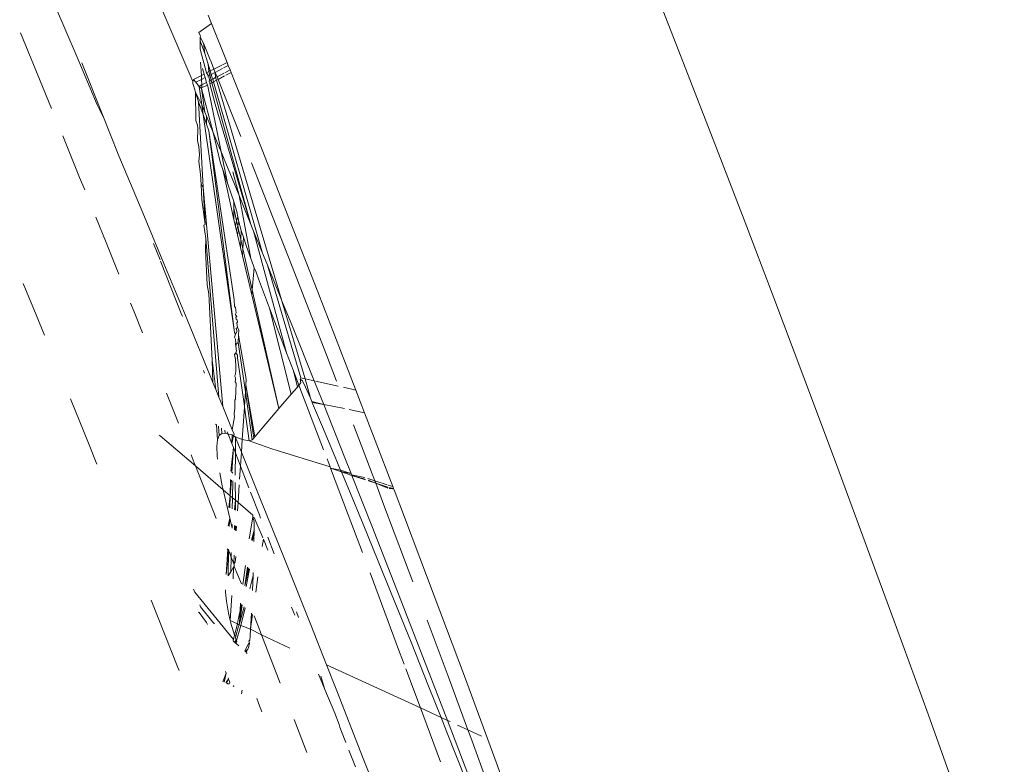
# Model space of a CAD drawing. Header units: millimetres. Extents: x 504675 to 860349, y -23215 to 63575.
# Tile 126 of 177: x 592437 to 592472, y 33396 to 33422. Entities that reach past the tile are written whole.
import ezdxf

# ---------------------------------------------------------------- set-up
doc = ezdxf.new("R2010")
doc.units = ezdxf.units.MM
doc.header["$LTSCALE"] = 10
doc.header["$PDMODE"] = 35
doc.header["$PDSIZE"] = -1000
doc.linetypes.add('LEVEL-F-OVERALL LAYOUT$0$HIDDEN', pattern=[0.375, 0.25, -0.125])
doc.layers.get('0').update_dxf_attribs({"linetype": 'CONTINUOUS'})
doc.layers.get('Defpoints').update_dxf_attribs({"color": 253, "linetype": 'CONTINUOUS'})
for name, color, linetype, lineweight in [('ARCH', 8, 'CONTINUOUS', 0), ('DIM', 8, 'CONTINUOUS', 15), ('furniture', 8, 'CONTINUOUS', 5), ('LEVEL - C OVERALL LAYOUT$0$A-EQPM', 8, 'CONTINUOUS', 5)]:
    doc.layers.add(name, color=color, linetype=linetype, lineweight=lineweight)
doc.layers.add('LEVEL-F-OVERALL LAYOUT$0$DASH1L', color=8, linetype='LEVEL-F-OVERALL LAYOUT$0$HIDDEN')
doc.styles.get("Standard").update_dxf_attribs({"font": 'verdana.ttf'})
doc.dimstyles.new('LBF 50', dxfattribs={"dimscale": 25, "dimtxt": 1.75, "dimasz": 1.75, "dimexe": 1, "dimexo": 1, "dimgap": 1, "dimtad": 1, "dimdec": 0, "dimrnd": 5, "dimzin": 12, "dimdsep": 46, "dimtxsty": 'Standard', "dimblk": 'CLOSEDBLANK', "dimcen": 0, "dimclrd": 256, "dimclre": 256, "dimclrt": 256, "dimadec": 0, "dimazin": 3, "dimtfac": 1, "dimtdec": 0, "dimtofl": 0, "dimtmove": 0, "dimatfit": 3, "dimldrblk": 'CLOSEDBLANK', "dimfxl": 0.18, "dimtolj": 1, "dimtzin": 0, "dimlwd": -1, "dimlwe": -1, "dimarcsym": 0})

# ---------------------------------------------------------------- blocks, each defined once
blk = doc.blocks.new('LEVEL - C OVERALL LAYOUT$0$Column Cladding - Column Cladding- 1200mm-V38-LEVEL C - PART PLAN 20')
at = {"layer": 'LEVEL - C OVERALL LAYOUT$0$A-EQPM', "color": 253, "lineweight": 5}
for radius, start, end in [(755, 270, 90), (746, 360, 180), (731, 0, 180)]:
    blk.add_arc((0, 0), radius, start, end, dxfattribs=at)
blk = doc.blocks.new('ARCH')
at = {"layer": 'LEVEL-F-OVERALL LAYOUT$0$DASH1L'}
h = blk.add_hatch(dxfattribs=at)
h.set_pattern_fill('ANGLE', color=8, scale=10, angle=352.0664)
h.set_pattern_definition([(352.0664444, (-404119.055, 373340.98), (9.6410197, 69.1814516), [50.8, -19.05]), (82.0664444, (-404119.055, 373340.98), (-69.1814516, 9.6410197), [50.8, -19.05])])
edge = h.paths.add_edge_path(flags=16)
edge.add_line((572074.712, 35847.062), (602196.904, 29528.217))
edge.add_line((602196.904, 29528.217), (599472.63, 39352.005))
edge.add_arc((597545.364, 38817.547), 2000, 15.499436, 89.998351)
edge.add_line((597545.422, 40817.547), (573256.113, 40817.547))
edge.add_arc((576210.344, 22394.182), 18658.72, 99.1099624, 106.6903327)
edge.add_line((570851.58, 40266.829), (572074.712, 35847.062))
h.paths.add_polyline_path([(583373.777, 40815.973), (583374.097, 40875.042), (586424.097, 40859.112), (586423.937, 40815.973)], flags=16)
h.paths.add_polyline_path([(600840.891, 34605.132), (600792.778, 34591.523), (599497.965, 39260.646), (599546.078, 39274.255)])
h.paths.add_polyline_path([(587210.4, 32671.778), (587194.965, 32598.383), (582692.955, 33542.787), (582708.389, 33616.182)])
edge = h.paths.add_edge_path()
edge.add_line((572071.73, 35387.893), (601863.317, 29138.4))
edge.add_arc((601986.5, 29725.619), 600, 258.152638, 375.499436)
edge.add_line((602564.68, 29885.956), (599906.265, 39472.258))
edge.add_arc((597545.364, 38817.547), 2450, 15.499436, 89.998351)
edge.add_line((597545.435, 41267.547), (573220.478, 41267.547))
edge.add_arc((576210.344, 22394.182), 19108.72, 99.0018321, 106.2358191)
edge.add_arc((571035.465, 40164.758), 600, 106.235819, 195.468967)
edge.add_line((570457.2, 40004.728), (571616.648, 35815.082))
edge.add_arc((572194.913, 35975.111), 600, 195.468967, 258.152638)
h.paths.add_polyline_path([(587210.4, 32671.778), (587195.409, 32600.494), (587195.432, 32600.49)])
at = {"layer": 'furniture'}
for p, q in [((592441.891, 33423.741), (592442.697, 33421.822)), ((592459.799, 33422.925), (592460.798, 33420.376)), ((592438.687, 33422.559), (592439.41, 33420.874)), ((592444.043, 33422.271), (592444.159, 33421.98)), ((592443.719, 33421.664), (592444.159, 33421.98)), ((592444.159, 33421.98), (592444.708, 33420.612)), ((592437.836, 33420.742), (592437.459, 33421.655)), ((592442.697, 33421.822), (592443.504, 33419.941)), ((592443.723, 33421.625), (592443.719, 33421.664)), ((592443.723, 33421.625), (592443.77, 33421.55)), ((592443.77, 33421.55), (592443.764, 33421.496)), ((592443.766, 33421.372), (592443.764, 33421.496)), ((592443.764, 33421.496), (592443.878, 33421.291)), ((592443.765, 33421.154), (592443.766, 33421.372)), ((592443.93, 33420.926), (592443.766, 33421.372)), ((592443.93, 33420.926), (592443.878, 33421.291)), ((592444.118, 33420.703), (592443.878, 33421.291)), ((592439.41, 33420.874), (592440.151, 33419.133)), ((592443.767, 33421.074), (592443.765, 33421.154)), ((592443.991, 33420.25), (592443.767, 33421.074)), ((592444.041, 33420.552), (592443.93, 33420.926)), ((592438.553, 33418.994), (592437.836, 33420.742)), ((592440.399, 33418.634), (592439.61, 33420.604)), ((592443.805, 33420.156), (592443.779, 33420.623)), ((592444.069, 33420.29), (592444.041, 33420.552)), ((592444.118, 33420.314), (592444.041, 33420.552)), ((592444.118, 33420.703), (592444.144, 33420.639)), ((592444.133, 33420.667), (592444.144, 33420.639)), ((592444.144, 33420.639), (592444.249, 33420.38)), ((592444.552, 33420.534), (592444.708, 33420.612)), ((592444.708, 33420.612), (592444.751, 33420.505)), ((592443.805, 33420.156), (592443.902, 33420.205)), ((592443.902, 33420.205), (592443.845, 33420.399)), ((592443.937, 33420.085), (592443.902, 33420.205)), ((592443.991, 33420.25), (592444.069, 33420.29)), ((592444.054, 33420.145), (592443.991, 33420.25)), ((592444.069, 33420.29), (592444.118, 33420.314)), ((592444.103, 33420.171), (592444.069, 33420.29)), ((592444.103, 33420.171), (592444.153, 33420.196)), ((592444.118, 33420.314), (592444.249, 33420.38)), ((592444.153, 33420.196), (592444.118, 33420.314)), ((592444.153, 33420.196), (592444.257, 33420.25)), ((592444.18, 33420.069), (592444.153, 33420.196)), ((592444.249, 33420.38), (592444.518, 33420.516)), ((592444.249, 33420.38), (592444.295, 33420.266)), ((592444.257, 33420.25), (592444.295, 33420.266)), ((592444.295, 33420.266), (592444.549, 33420.401)), ((592444.295, 33420.266), (592444.358, 33420.108)), ((592444.307, 33420.081), (592444.295, 33420.266)), ((592444.358, 33420.108), (592444.594, 33420.232)), ((592444.586, 33420.42), (592444.751, 33420.505)), ((592444.634, 33420.254), (592444.814, 33420.349)), ((592444.661, 33420.163), (592444.848, 33420.265)), ((592444.751, 33420.505), (592444.814, 33420.349)), ((592444.814, 33420.349), (592444.848, 33420.265)), ((592444.848, 33420.265), (592444.979, 33419.938)), ((592460.798, 33420.376), (592461.811, 33417.766)), ((592443.504, 33419.941), (592443.526, 33420.016)), ((592443.504, 33419.941), (592443.51, 33419.872)), ((592443.51, 33419.872), (592443.522, 33419.844)), ((592443.535, 33419.801), (592443.522, 33419.844)), ((592443.526, 33420.016), (592443.805, 33420.156)), ((592443.526, 33420.016), (592443.617, 33419.92)), ((592443.617, 33419.92), (592443.812, 33420.02)), ((592443.617, 33419.92), (592443.729, 33419.775)), ((592443.729, 33419.775), (592443.823, 33419.83)), ((592443.812, 33420.02), (592443.805, 33420.156)), ((592443.812, 33420.02), (592443.937, 33420.085)), ((592443.823, 33419.83), (592443.812, 33420.02)), ((592443.823, 33419.83), (592443.958, 33419.896)), ((592443.825, 33419.803), (592443.823, 33419.83)), ((592443.988, 33419.912), (592443.937, 33420.085)), ((592443.958, 33419.896), (592443.988, 33419.912)), ((592444.017, 33419.816), (592443.988, 33419.912)), ((592444.024, 33420.13), (592444.054, 33420.145)), ((592444.054, 33420.145), (592444.103, 33420.171)), ((592444.103, 33419.973), (592444.054, 33420.145)), ((592444.071, 33419.956), (592444.103, 33419.973)), ((592444.098, 33419.859), (592444.103, 33419.973)), ((592444.098, 33419.859), (592444.178, 33419.903)), ((592444.289, 33419.156), (592444.098, 33419.859)), ((592444.151, 33419.998), (592444.103, 33420.171)), ((592444.103, 33419.973), (592444.151, 33419.998)), ((592444.151, 33419.998), (592444.203, 33420.026)), ((592444.178, 33419.903), (592444.151, 33419.998)), ((592444.178, 33419.903), (592444.231, 33419.931)), ((592445.544, 33414.934), (592444.178, 33419.903)), ((592444.203, 33420.026), (592444.18, 33420.069)), ((592444.203, 33420.026), (592444.307, 33420.081)), ((592444.231, 33419.931), (592444.203, 33420.026)), ((592444.231, 33419.931), (592444.335, 33419.988)), ((592445.953, 33413.933), (592444.231, 33419.931)), ((592444.307, 33420.081), (592444.358, 33420.108)), ((592444.335, 33419.988), (592444.307, 33420.081)), ((592444.335, 33419.988), (592444.394, 33420.019)), ((592446.62, 33412.29), (592444.335, 33419.988)), ((592444.358, 33420.108), (592444.394, 33420.019)), ((592444.394, 33420.019), (592444.619, 33420.141)), ((592444.938, 33418.66), (592444.394, 33420.019)), ((592444.979, 33419.938), (592445.933, 33417.545)), ((592443.601, 33419.572), (592443.535, 33419.801)), ((592443.708, 33419.238), (592443.601, 33419.572)), ((592443.601, 33419.572), (592443.821, 33419.122)), ((592443.617, 33418.581), (592443.601, 33419.572)), ((592443.729, 33419.775), (592443.812, 33419.705)), ((592443.729, 33419.775), (592443.821, 33419.122)), ((592443.812, 33419.705), (592443.828, 33419.736)), ((592443.812, 33419.705), (592444.221, 33418.155)), ((592443.812, 33419.705), (592443.925, 33418.871)), ((592443.825, 33419.803), (592443.828, 33419.736)), ((592443.828, 33419.736), (592443.827, 33419.777)), ((592443.98, 33419.796), (592443.828, 33419.736)), ((592444.017, 33419.816), (592443.98, 33419.796)), ((592444.028, 33419.777), (592444.017, 33419.816)), ((592444.501, 33417.476), (592444.028, 33419.777)), ((592443.864, 33418.785), (592443.708, 33419.238)), ((592443.866, 33416.237), (592443.708, 33419.238)), ((592444.289, 33419.156), (592445.544, 33414.934)), ((592440.151, 33419.133), (592440.399, 33418.634)), ((592443.821, 33419.122), (592443.925, 33418.871)), ((592443.821, 33419.122), (592443.864, 33418.785)), ((592443.925, 33418.871), (592443.985, 33418.725)), ((592440.6, 33418.132), (592440.399, 33418.634)), ((592443.67, 33418.411), (592443.617, 33418.581)), ((592443.981, 33418.454), (592443.864, 33418.785)), ((592443.864, 33418.785), (592444.968, 33411.151)), ((592443.981, 33418.454), (592443.985, 33418.725)), ((592443.981, 33418.454), (592444.067, 33418.211)), ((592443.985, 33418.725), (592444.221, 33418.155)), ((592444.938, 33418.66), (592445.195, 33418.015)), ((592440.6, 33418.132), (592440.912, 33417.335)), ((592443.68, 33418.303), (592443.67, 33418.411)), ((592443.675, 33417.88), (592443.68, 33418.303)), ((592444.962, 33412.288), (592444.067, 33418.211)), ((592444.968, 33411.151), (592444.067, 33418.211)), ((592444.221, 33418.155), (592444.364, 33417.809)), ((592444.221, 33418.155), (592444.476, 33417.084)), ((592439.538, 33416.585), (592438.943, 33418.041)), ((592443.716, 33417.656), (592443.675, 33417.88)), ((592444.364, 33417.809), (592444.501, 33417.476)), ((592461.811, 33417.766), (592462.84, 33415.094)), ((592443.738, 33417.381), (592443.716, 33417.656)), ((592444.727, 33416.38), (592444.501, 33417.476)), ((592445.129, 33415.95), (592444.501, 33417.476)), ((592445.933, 33417.545), (592446.902, 33415.091)), ((592440.912, 33417.335), (592441.692, 33415.48)), ((592443.714, 33417.144), (592443.738, 33417.381)), ((592443.773, 33416.697), (592443.714, 33417.144)), ((592444.559, 33416.855), (592444.476, 33417.084)), ((592445.562, 33417.09), (592445.905, 33416.225)), ((592444.727, 33416.38), (592444.559, 33416.855)), ((592444.559, 33416.855), (592444.947, 33415.104)), ((592445.129, 33415.95), (592444.911, 33416.781)), ((592439.716, 33416.145), (592439.538, 33416.585)), ((592443.803, 33416.335), (592443.773, 33416.697)), ((592444.853, 33416.012), (592444.727, 33416.38)), ((592443.866, 33416.237), (592443.803, 33416.335)), ((592443.826, 33415.814), (592443.803, 33416.335)), ((592444.557, 33408.551), (592443.866, 33416.237)), ((592443.934, 33414.937), (592443.866, 33416.237)), ((592445.905, 33416.225), (592446.434, 33414.882)), ((592443.934, 33414.937), (592443.826, 33415.814)), ((592444.944, 33415.737), (592444.853, 33416.012)), ((592445.005, 33415.535), (592444.944, 33415.737)), ((592444.945, 33415.502), (592444.944, 33415.737)), ((592445.129, 33415.95), (592445.225, 33415.716)), ((592445.544, 33413.741), (592445.129, 33415.95)), ((592445.225, 33415.716), (592445.544, 33414.934)), ((592441.692, 33415.48), (592442.49, 33413.568)), ((592444.947, 33415.104), (592444.945, 33415.502)), ((592445.043, 33415.067), (592444.945, 33415.502)), ((592445.045, 33415.389), (592445.005, 33415.535)), ((592445.086, 33415.199), (592445.045, 33415.389)), ((592440.466, 33414.297), (592440.106, 33415.184)), ((592444.947, 33415.104), (592445.005, 33414.862)), ((592445.005, 33414.862), (592445.043, 33415.067)), ((592445.043, 33415.067), (592445.086, 33415.199)), ((592445.08, 33414.901), (592445.043, 33415.067)), ((592445.08, 33414.901), (592445.121, 33415.024)), ((592445.121, 33415.024), (592445.086, 33415.199)), ((592445.206, 33414.726), (592445.121, 33415.024)), ((592446.902, 33415.091), (592447.887, 33412.577)), ((592462.84, 33415.094), (592463.882, 33412.361)), ((592443.892, 33414.905), (592443.934, 33414.937)), ((592443.96, 33414.438), (592443.892, 33414.905)), ((592445.04, 33414.712), (592445.005, 33414.862)), ((592445.04, 33414.712), (592445.08, 33414.901)), ((592445.074, 33414.572), (592445.04, 33414.712)), ((592445.074, 33414.572), (592445.113, 33414.756)), ((592445.113, 33414.756), (592445.08, 33414.901)), ((592445.191, 33414.404), (592445.113, 33414.756)), ((592445.191, 33414.404), (592445.206, 33414.726)), ((592445.284, 33414.487), (592445.206, 33414.726)), ((592445.638, 33414.704), (592445.544, 33414.934)), ((592446.795, 33410.44), (592445.638, 33414.704)), ((592445.638, 33414.704), (592445.953, 33413.933)), ((592446.434, 33414.882), (592446.993, 33413.457)), ((592443.96, 33414.438), (592443.947, 33414.039)), ((592444.42, 33408.886), (592443.96, 33414.438)), ((592445.074, 33414.572), (592445.179, 33414.128)), ((592445.179, 33414.128), (592445.191, 33414.404)), ((592445.263, 33414.085), (592445.191, 33414.404)), ((592445.263, 33414.085), (592445.284, 33414.487)), ((592445.394, 33414.164), (592445.284, 33414.487)), ((592440.912, 33413.19), (592440.466, 33414.297)), ((592442.36, 33413.689), (592442.131, 33414.27)), ((592443.947, 33414.039), (592444.005, 33412.822)), ((592445.179, 33414.128), (592445.25, 33413.829)), ((592445.25, 33413.829), (592445.263, 33414.085)), ((592445.586, 33412.647), (592445.263, 33414.085)), ((592445.544, 33413.741), (592445.394, 33414.164)), ((592443.123, 33411.751), (592442.378, 33413.644)), ((592445.25, 33413.829), (592445.575, 33412.462)), ((592445.637, 33413.486), (592445.544, 33413.741)), ((592445.953, 33413.933), (592446.103, 33413.565)), ((592442.49, 33413.568), (592443.305, 33411.6)), ((592445.586, 33412.647), (592445.661, 33413.419)), ((592445.661, 33413.419), (592445.637, 33413.486)), ((592445.661, 33413.419), (592445.649, 33413.451)), ((592445.722, 33413.257), (592445.661, 33413.419)), ((592446.124, 33413.513), (592446.103, 33413.565)), ((592447.295, 33409.555), (592446.124, 33413.513)), ((592446.124, 33413.513), (592446.62, 33412.29)), ((592446.993, 33413.457), (592447.58, 33411.949)), ((592445.806, 33413.033), (592445.722, 33413.257)), ((592446.198, 33412.003), (592445.806, 33413.033)), ((592438.009, 33411.771), (592437.558, 33412.87)), ((592444.005, 33412.822), (592444.062, 33412.5)), ((592445.575, 33412.462), (592445.586, 33412.647)), ((592446.522, 33408.48), (592445.586, 33412.647)), ((592444.184, 33410.177), (592444.062, 33412.5)), ((592444.962, 33412.288), (592444.963, 33412.056)), ((592445.575, 33412.462), (592446.522, 33408.48)), ((592446.62, 33412.29), (592446.631, 33412.261)), ((592446.631, 33412.261), (592446.999, 33411.353)), ((592447.442, 33409.524), (592446.631, 33412.261)), ((592447.887, 33412.577), (592448.887, 33410.002)), ((592463.882, 33412.361), (592464.938, 33409.565)), ((592441.447, 33411.866), (592441.321, 33412.176)), ((592445.002, 33412.022), (592444.963, 33412.056)), ((592445.03, 33411.836), (592445.002, 33412.022)), ((592446.955, 33408.982), (592446.198, 33412.003)), ((592446.795, 33410.44), (592446.198, 33412.003)), ((592447.58, 33411.949), (592448.196, 33410.359)), ((592438.302, 33411.054), (592438.009, 33411.771)), ((592441.738, 33411.138), (592441.447, 33411.866)), ((592443.139, 33411.711), (592443.123, 33411.751)), ((592443.305, 33411.6), (592444.139, 33409.575)), ((592445.002, 33411.793), (592445.03, 33411.836)), ((592445.006, 33411.764), (592445.002, 33411.793)), ((592445.049, 33411.711), (592445.006, 33411.764)), ((592445.019, 33411.675), (592445.049, 33411.711)), ((592445.029, 33411.609), (592445.019, 33411.675)), ((592445.067, 33411.592), (592445.029, 33411.609)), ((592445.078, 33411.515), (592445.067, 33411.592)), ((592445.027, 33411.291), (592445.071, 33411.322)), ((592445.038, 33411.256), (592445.027, 33411.291)), ((592445.044, 33411.215), (592445.038, 33411.256)), ((592445.044, 33411.174), (592445.044, 33411.215)), ((592445.047, 33411.486), (592445.078, 33411.515)), ((592445.071, 33411.322), (592445.047, 33411.486)), ((592445.12, 33411.242), (592445.071, 33411.322)), ((592445.12, 33411.242), (592445.11, 33411.053)), ((592446.999, 33411.353), (592447.762, 33409.455)), ((592445.004, 33411.089), (592444.968, 33411.151)), ((592444.969, 33410.985), (592445.004, 33411.089)), ((592445, 33410.91), (592444.969, 33410.985)), ((592445, 33410.879), (592445, 33410.91)), ((592445.015, 33410.801), (592445, 33410.879)), ((592445.004, 33411.089), (592445.044, 33411.174)), ((592445.098, 33410.8), (592445.11, 33411.053)), ((592445.38, 33409.517), (592445.11, 33411.053)), ((592445, 33410.761), (592445.015, 33410.801)), ((592445.014, 33410.66), (592445, 33410.761)), ((592445.014, 33410.66), (592445.023, 33410.742)), ((592445.022, 33410.604), (592445.014, 33410.66)), ((592445.022, 33410.56), (592445.022, 33410.604)), ((592445.037, 33410.5), (592445.022, 33410.56)), ((592445.023, 33410.742), (592445.098, 33410.8)), ((592445.35, 33409.068), (592445.098, 33410.8)), ((592444.211, 33409.399), (592444.184, 33410.177)), ((592444.313, 33409.148), (592444.184, 33410.177)), ((592444.972, 33410.374), (592445.013, 33410.434)), ((592445.003, 33410.2), (592444.972, 33410.374)), ((592444.999, 33410.131), (592445.003, 33410.2)), ((592445.013, 33410.434), (592445.037, 33410.5)), ((592445.075, 33410.356), (592445.013, 33410.434)), ((592445.071, 33410.262), (592445.075, 33410.356)), ((592445.317, 33408.566), (592445.071, 33410.262)), ((592447.038, 33409.802), (592446.795, 33410.44)), ((592448.196, 33410.359), (592448.55, 33409.442)), ((592445.018, 33410.003), (592444.999, 33410.131)), ((592445.011, 33409.803), (592445.018, 33410.003)), ((592448.887, 33410.002), (592449.223, 33409.131)), ((592443.916, 33409.72), (592443.879, 33409.815)), ((592444.139, 33409.575), (592444.211, 33409.399)), ((592444.976, 33409.602), (592444.977, 33409.638)), ((592444.999, 33409.561), (592444.976, 33409.602)), ((592444.977, 33409.638), (592445.001, 33409.682)), ((592444.995, 33409.419), (592444.999, 33409.501)), ((592444.999, 33409.501), (592444.999, 33409.561)), ((592445.001, 33409.682), (592445.011, 33409.803)), ((592445.366, 33409.31), (592445.38, 33409.517)), ((592447.229, 33409.302), (592447.038, 33409.802)), ((592447.174, 33409.235), (592447.038, 33409.802)), ((592447.275, 33409.514), (592447.295, 33409.555)), ((592447.292, 33409.38), (592447.275, 33409.514)), ((592447.275, 33409.514), (592447.353, 33409.454)), ((592447.295, 33409.555), (592447.442, 33409.524)), ((592447.442, 33409.524), (592447.762, 33409.455)), ((592447.629, 33408.845), (592447.442, 33409.524)), ((592464.938, 33409.565), (592466.008, 33406.709)), ((592444.211, 33409.399), (592444.313, 33409.148)), ((592444.313, 33409.148), (592444.42, 33408.886)), ((592445.026, 33409.371), (592444.995, 33409.419)), ((592445.026, 33409.371), (592444.998, 33408.809)), ((592445.35, 33409.068), (592445.366, 33409.31)), ((592445.686, 33407.493), (592445.366, 33409.31)), ((592445.641, 33407.44), (592445.366, 33409.31)), ((592446.955, 33408.982), (592447.174, 33409.235)), ((592447.174, 33409.235), (592447.229, 33409.302)), ((592447.229, 33409.302), (592447.292, 33409.38)), ((592448.092, 33407.035), (592447.229, 33409.302)), ((592447.353, 33409.454), (592447.459, 33409.23)), ((592447.459, 33409.23), (592447.629, 33408.845)), ((592447.762, 33409.455), (592447.912, 33409.083)), ((592447.805, 33409.446), (592448.6, 33409.269)), ((592448.785, 33409.228), (592449.223, 33409.131)), ((592449.223, 33409.131), (592449.531, 33408.33)), ((592439.843, 33407.265), (592439.212, 33408.821)), ((592443, 33407.973), (592442.582, 33409.026)), ((592444.42, 33408.886), (592444.557, 33408.551)), ((592444.98, 33408.774), (592444.998, 33408.809)), ((592445.317, 33408.566), (592445.35, 33409.068)), ((592445.59, 33407.39), (592445.35, 33409.068)), ((592446.522, 33408.48), (592446.955, 33408.982)), ((592447.678, 33408.729), (592447.629, 33408.845)), ((592447.912, 33409.083), (592448.097, 33408.619)), ((592444.557, 33408.551), (592444.889, 33407.738)), ((592444.951, 33408.299), (592444.982, 33408.492)), ((592444.982, 33408.492), (592444.98, 33408.774)), ((592445.24, 33407.4), (592445.315, 33408.531)), ((592445.315, 33408.531), (592445.317, 33408.566)), ((592445.481, 33407.35), (592445.315, 33408.531)), ((592445.686, 33407.493), (592446.522, 33408.48)), ((592447.678, 33408.729), (592447.693, 33408.694)), ((592448.097, 33408.619), (592447.678, 33408.729)), ((592447.693, 33408.694), (592447.743, 33408.576)), ((592448.097, 33408.619), (592447.693, 33408.694)), ((592448.056, 33407.838), (592447.743, 33408.576)), ((592448.097, 33408.619), (592448.84, 33406.755)), ((592448.83, 33408.481), (592448.097, 33408.619)), ((592449.531, 33408.33), (592448.994, 33408.446)), ((592444.889, 33407.738), (592444.967, 33408.191)), ((592444.967, 33408.191), (592444.951, 33408.299)), ((592449.531, 33408.33), (592449.902, 33407.367)), ((592444.337, 33407.908), (592444.298, 33407.932)), ((592444.372, 33407.389), (592444.337, 33407.908)), ((592444.434, 33407.534), (592444.409, 33407.862)), ((592444.526, 33407.606), (592444.51, 33407.798)), ((592448.056, 33407.838), (592448.5, 33406.78)), ((592449.138, 33407.909), (592449.512, 33406.933)), ((592442.323, 33407.553), (592442.366, 33407.526)), ((592442.366, 33407.526), (592443.596, 33406.471)), ((592444.372, 33407.389), (592444.434, 33407.534)), ((592444.434, 33407.534), (592444.526, 33407.606)), ((592444.526, 33407.606), (592444.641, 33407.62)), ((592444.641, 33407.62), (592444.632, 33407.72)), ((592444.641, 33407.62), (592444.746, 33407.585)), ((592444.746, 33407.585), (592444.714, 33407.668)), ((592444.746, 33407.585), (592444.883, 33407.56)), ((592444.873, 33407.255), (592444.746, 33407.585)), ((592444.873, 33407.255), (592444.883, 33407.56)), ((592444.936, 33407.526), (592444.873, 33407.255)), ((592444.883, 33407.56), (592444.936, 33407.526)), ((592444.889, 33407.738), (592444.952, 33407.582)), ((592444.952, 33407.582), (592444.936, 33407.526)), ((592444.936, 33407.526), (592444.989, 33407.492)), ((592444.965, 33407.514), (592444.989, 33407.492)), ((592444.989, 33407.492), (592445.213, 33407.405)), ((592444.989, 33407.492), (592445, 33407.466)), ((592444.998, 33406.934), (592445, 33407.466)), ((592445, 33407.466), (592445.21, 33406.948)), ((592445.21, 33406.948), (592445.24, 33407.4)), ((592445.213, 33407.405), (592445.24, 33407.4)), ((592445.24, 33407.4), (592445.481, 33407.35)), ((592445.59, 33407.39), (592445.641, 33407.44)), ((592445.66, 33407.463), (592445.686, 33407.493)), ((592440.14, 33406.528), (592439.843, 33407.265)), ((592444.345, 33407.156), (592444.372, 33407.389)), ((592444.36, 33406.82), (592444.345, 33407.156)), ((592444.928, 33407.114), (592444.842, 33406.283)), ((592444.928, 33407.114), (592444.87, 33406.257)), ((592444.928, 33407.114), (592444.873, 33407.255)), ((592444.998, 33406.934), (592444.928, 33407.114)), ((592445.481, 33407.35), (592445.59, 33407.39)), ((592446.282, 33407.072), (592445.481, 33407.35)), ((592448.318, 33406.439), (592446.282, 33407.072)), ((592449.902, 33407.367), (592450.52, 33405.746)), ((592443.554, 33406.578), (592443.444, 33406.855)), ((592444.375, 33406.712), (592444.36, 33406.82)), ((592444.994, 33406.144), (592444.998, 33406.934)), ((592445.178, 33406.467), (592444.998, 33406.934)), ((592445.178, 33406.467), (592445.21, 33406.948)), ((592445.21, 33406.948), (592445.856, 33405.353)), ((592448.213, 33406.715), (592448.318, 33406.439)), ((592448.5, 33406.78), (592448.69, 33406.323)), ((592448.84, 33406.755), (592449.056, 33406.209)), ((592449.512, 33406.933), (592449.886, 33405.948)), ((592466.008, 33406.709), (592467.09, 33403.79)), ((592443.596, 33406.471), (592443.554, 33406.578)), ((592444.322, 33404.625), (592443.596, 33406.471)), ((592443.596, 33406.471), (592444.571, 33405.634)), ((592445.147, 33406.003), (592445.178, 33406.467)), ((592445.472, 33405.705), (592445.178, 33406.467)), ((592448.337, 33406.388), (592448.318, 33406.439)), ((592448.716, 33406.262), (592448.337, 33406.388)), ((592448.69, 33406.323), (592448.337, 33406.388)), ((592448.953, 33404.758), (592448.337, 33406.388)), ((592444.538, 33405.773), (592444.448, 33406.229)), ((592444.911, 33406.22), (592444.87, 33406.257)), ((592448.69, 33406.323), (592448.716, 33406.262)), ((592449.056, 33406.209), (592448.69, 33406.323)), ((592448.716, 33406.262), (592448.974, 33405.642)), ((592449.083, 33406.139), (592448.716, 33406.262)), ((592448.716, 33406.262), (592449.056, 33406.209)), ((592449.074, 33406.163), (592449.056, 33406.209)), ((592449.536, 33406.06), (592449.074, 33406.163)), ((592449.074, 33406.163), (592449.083, 33406.139)), ((592449.083, 33406.139), (592449.784, 33404.368)), ((592449.56, 33405.979), (592449.083, 33406.139)), ((592449.083, 33406.139), (592449.552, 33406.005)), ((592449.886, 33405.948), (592449.643, 33406.026)), ((592444.571, 33405.634), (592444.538, 33405.773)), ((592444.815, 33405.425), (592444.833, 33405.99)), ((592444.859, 33405.974), (592444.815, 33405.425)), ((592444.894, 33405.357), (592444.905, 33405.945)), ((592444.999, 33405.267), (592444.995, 33405.889)), ((592445.093, 33405.186), (592445.134, 33405.803)), ((592449.658, 33405.971), (592449.919, 33405.861)), ((592449.919, 33405.861), (592449.665, 33405.945)), ((592450.317, 33405.811), (592449.886, 33405.948)), ((592449.886, 33405.948), (592449.919, 33405.861)), ((592449.919, 33405.861), (592450.21, 33405.098)), ((592450.34, 33405.723), (592449.919, 33405.861)), ((592449.919, 33405.861), (592450.348, 33405.695)), ((592450.52, 33405.746), (592450.356, 33405.799)), ((592450.556, 33405.653), (592450.382, 33405.71)), ((592450.382, 33405.71), (592450.547, 33405.677)), ((592450.39, 33405.681), (592450.547, 33405.677)), ((592450.52, 33405.746), (592450.547, 33405.677)), ((592450.566, 33405.627), (592450.547, 33405.677)), ((592450.547, 33405.677), (592450.556, 33405.653)), ((592444.713, 33405.033), (592444.571, 33405.634)), ((592444.571, 33405.634), (592444.815, 33405.425)), ((592444.775, 33405.008), (592444.815, 33405.425)), ((592444.801, 33404.998), (592444.815, 33405.425)), ((592444.815, 33405.425), (592444.894, 33405.357)), ((592444.886, 33404.965), (592444.894, 33405.357)), ((592444.894, 33405.357), (592444.999, 33405.267)), ((592445.84, 33404.753), (592445.53, 33405.556)), ((592445.856, 33405.353), (592446.74, 33403.156)), ((592448.974, 33405.642), (592449.477, 33404.425)), ((592450.556, 33405.653), (592450.566, 33405.627)), ((592450.566, 33405.627), (592450.931, 33404.671)), ((592444.806, 33404.636), (592444.713, 33405.033)), ((592444.97, 33404.933), (592444.999, 33405.267)), ((592445, 33404.921), (592444.999, 33405.267)), ((592444.999, 33405.267), (592445.093, 33405.186)), ((592445.074, 33404.893), (592445.093, 33405.186)), ((592445.093, 33405.186), (592445.609, 33404.744)), ((592450.21, 33405.098), (592450.934, 33403.181)), ((592445.614, 33404.671), (592445.487, 33403.918)), ((592445.614, 33404.671), (592445.609, 33404.744)), ((592445.653, 33404.511), (592445.614, 33404.671)), ((592445.614, 33404.671), (592445.655, 33404.659)), ((592445.655, 33404.659), (592445.75, 33404.446)), ((592445.884, 33404.637), (592445.84, 33404.753)), ((592449.451, 33403.434), (592448.953, 33404.758)), ((592450.931, 33404.671), (592451.973, 33401.915)), ((592444.747, 33404.367), (592444.806, 33404.636)), ((592444.806, 33404.636), (592444.781, 33404.347)), ((592444.855, 33404.427), (592444.806, 33404.636)), ((592444.882, 33404.285), (592444.855, 33404.427)), ((592444.881, 33404.418), (592444.882, 33404.285)), ((592444.965, 33404.234), (592444.966, 33404.388)), ((592445.004, 33404.211), (592445.003, 33404.375)), ((592445.027, 33404.197), (592445.038, 33404.362)), ((592445.653, 33404.511), (592445.656, 33404.482)), ((592445.655, 33404.217), (592445.656, 33404.482)), ((592445.75, 33404.446), (592445.911, 33404.07)), ((592449.477, 33404.425), (592450.009, 33403.127)), ((592449.784, 33404.368), (592450.743, 33401.922)), ((592445.655, 33404.217), (592445.562, 33403.872)), ((592445.655, 33404.217), (592445.596, 33403.851)), ((592445.651, 33403.818), (592445.655, 33404.217)), ((592445.911, 33404.07), (592445.961, 33403.949)), ((592446.363, 33403.385), (592446.137, 33403.977)), ((592445.981, 33403.902), (592445.933, 33403.646)), ((592445.981, 33403.902), (592446.139, 33403.521)), ((592467.09, 33403.79), (592468.184, 33400.81)), ((592444.671, 33402.66), (592444.731, 33403.549)), ((592444.671, 33402.66), (592444.753, 33403.53)), ((592444.753, 33403.53), (592444.712, 33403.567)), ((592444.746, 33402.616), (592444.753, 33403.53)), ((592444.853, 33403.273), (592444.753, 33403.53)), ((592444.843, 33402.758), (592444.853, 33403.273)), ((592444.853, 33403.273), (592444.856, 33403.436)), ((592444.943, 33403.041), (592444.853, 33403.273)), ((592444.943, 33403.041), (592444.959, 33403.342)), ((592444.994, 33403.097), (592445.009, 33403.297)), ((592444.843, 33402.758), (592444.937, 33402.918)), ((592444.916, 33402.515), (592444.937, 33402.918)), ((592444.937, 33402.918), (592444.956, 33402.95)), ((592444.943, 33403.041), (592444.994, 33403.097)), ((592444.957, 33403.007), (592444.943, 33403.041)), ((592444.956, 33402.95), (592444.957, 33403.007)), ((592445.218, 33402.336), (592444.956, 33402.95)), ((592445.357, 33402.98), (592445.264, 33402.309)), ((592445.425, 33402.918), (592445.331, 33402.269)), ((592446.74, 33403.156), (592447.639, 33400.902)), ((592450.009, 33403.127), (592450.57, 33401.748)), ((592450.934, 33403.181), (592451.224, 33402.407)), ((592444.746, 33402.616), (592444.843, 33402.758)), ((592445.444, 33402.9), (592445.331, 33402.269)), ((592445.331, 33402.269), (592445.473, 33402.874)), ((592445.492, 33402.856), (592445.376, 33402.242)), ((592445.625, 33402.626), (592445.51, 33402.163)), ((592445.599, 33402.11), (592445.625, 33402.626)), ((592445.625, 33402.626), (592445.627, 33402.734)), ((592445.786, 33402.589), (592445.711, 33402.044)), ((592450.757, 33399.948), (592449.72, 33402.72)), ((592443.575, 33402.043), (592443.534, 33402.148)), ((592443.575, 33402.043), (592444.935, 33400.382)), ((592444.656, 33402.05), (592444.656, 33402.126)), ((592444.689, 33401.729), (592444.656, 33402.05)), ((592444.816, 33401.054), (592444.877, 33401.925)), ((592450.743, 33401.922), (592451.717, 33399.416)), ((592451.973, 33401.915), (592453.028, 33399.097)), ((592442.985, 33399.411), (592442.049, 33401.768)), ((592443.775, 33401.534), (592443.747, 33401.604)), ((592443.775, 33401.534), (592444.204, 33400.991)), ((592444.762, 33401.308), (592444.689, 33401.729)), ((592445.093, 33401.077), (592445.216, 33401.618)), ((592445.173, 33401.656), (592445.141, 33400.947)), ((592445.141, 33400.947), (592445.216, 33401.618)), ((592445.235, 33401.6), (592445.141, 33400.947)), ((592445.141, 33400.947), (592445.31, 33401.532)), ((592450.57, 33401.748), (592451.159, 33400.289)), ((592443.693, 33401.339), (592443.732, 33401.329)), ((592443.991, 33400.98), (592443.732, 33401.329)), ((592444.816, 33401.054), (592444.762, 33401.308)), ((592445.345, 33401.5), (592445.195, 33400.879)), ((592445.531, 33400.749), (592445.559, 33401.307)), ((592445.603, 33401.267), (592445.531, 33400.749)), ((592445.843, 33400.733), (592445.653, 33401.221)), ((592446.962, 33401.519), (592447.078, 33401.234)), ((592447.216, 33401.155), (592447.138, 33401.358)), ((592443.991, 33400.98), (592444.017, 33400.914)), ((592444.266, 33400.935), (592444.204, 33400.991)), ((592445.073, 33400.935), (592444.816, 33401.054)), ((592444.831, 33400.992), (592444.824, 33401.022)), ((592444.877, 33400.837), (592444.831, 33400.992)), ((592444.971, 33400.543), (592445.073, 33400.935)), ((592445.195, 33400.879), (592445.034, 33400.354)), ((592445.073, 33400.935), (592445.093, 33401.077)), ((592445.135, 33400.906), (592445.073, 33400.935)), ((592445.099, 33400.802), (592445.135, 33400.906)), ((592445.135, 33400.906), (592445.141, 33400.947)), ((592445.195, 33400.879), (592445.135, 33400.906)), ((592445.531, 33400.749), (592445.195, 33400.879)), ((592447.639, 33400.902), (592448.196, 33399.495)), ((592451.726, 33401.068), (592452.457, 33399.106)), ((592444.944, 33400.624), (592444.877, 33400.837)), ((592444.935, 33400.382), (592444.971, 33400.543)), ((592444.971, 33400.543), (592444.944, 33400.624)), ((592445.013, 33400.502), (592444.971, 33400.543)), ((592445.005, 33400.442), (592445.013, 33400.502)), ((592445.013, 33400.502), (592445.099, 33400.802)), ((592445.509, 33400.369), (592445.518, 33400.498)), ((592445.518, 33400.498), (592445.531, 33400.749)), ((592445.916, 33400.545), (592445.531, 33400.749)), ((592445.916, 33400.545), (592445.843, 33400.733)), ((592446.569, 33398.854), (592445.916, 33400.545)), ((592446.903, 33400.087), (592445.916, 33400.545)), ((592468.184, 33400.81), (592469.289, 33397.767)), ((592444.925, 33400.339), (592444.935, 33400.382)), ((592444.925, 33400.339), (592444.958, 33400.31)), ((592444.958, 33400.31), (592444.988, 33400.317)), ((592444.958, 33400.31), (592444.983, 33400.286)), ((592444.988, 33400.317), (592444.983, 33400.286)), ((592444.983, 33400.286), (592445.039, 33400.236)), ((592444.988, 33400.317), (592445.026, 33400.379)), ((592445.034, 33400.354), (592444.988, 33400.317)), ((592445.005, 33400.442), (592445.026, 33400.379)), ((592445.008, 33400.264), (592445.05, 33400.311)), ((592445.008, 33400.264), (592445.039, 33400.236)), ((592445.034, 33400.354), (592445.026, 33400.379)), ((592445.05, 33400.311), (592445.034, 33400.354)), ((592445.039, 33400.236), (592445.116, 33400.167)), ((592445.461, 33400.246), (592445.327, 33399.976)), ((592445.459, 33400.1), (592445.499, 33400.262)), ((592445.499, 33400.262), (592445.461, 33400.246)), ((592445.473, 33400.332), (592445.509, 33400.369)), ((592445.499, 33400.262), (592445.473, 33400.332)), ((592451.159, 33400.289), (592451.776, 33398.751)), ((592445.347, 33399.958), (592445.434, 33400.051)), ((592445.434, 33400.051), (592445.374, 33399.934)), ((592445.374, 33399.934), (592445.413, 33399.898)), ((592445.459, 33400.1), (592445.434, 33400.051)), ((592450.917, 33399.518), (592450.757, 33399.948)), ((592448.196, 33399.495), (592448.554, 33398.59)), ((592451.488, 33397.986), (592448.196, 33399.495)), ((592443.029, 33399.3), (592442.985, 33399.411)), ((592444.553, 33398.905), (592444.68, 33399.208)), ((592444.611, 33398.89), (592444.68, 33399.208)), ((592444.68, 33399.208), (592444.658, 33399.267)), ((592447.913, 33399.171), (592448.131, 33398.629)), ((592450.977, 33399.358), (592451.488, 33397.986)), ((592451.717, 33399.416), (592452.436, 33397.551)), ((592444.668, 33398.875), (592444.762, 33398.998)), ((592444.762, 33398.998), (592444.692, 33398.869)), ((592444.732, 33398.838), (592444.692, 33398.869)), ((592444.782, 33398.836), (592444.732, 33398.838)), ((592444.746, 33399.04), (592444.762, 33398.998)), ((592444.762, 33398.998), (592444.804, 33398.89)), ((592444.804, 33398.89), (592444.782, 33398.836)), ((592444.933, 33398.774), (592444.922, 33398.747)), ((592444.942, 33398.73), (592444.933, 33398.774)), ((592448.131, 33398.629), (592447.995, 33399.097)), ((592452.457, 33399.106), (592453.154, 33397.222)), ((592453.028, 33399.097), (592454.095, 33396.22)), ((592445.233, 33398.605), (592445.216, 33398.483)), ((592448.485, 33397.8), (592448.131, 33398.629)), ((592448.554, 33398.59), (592449.484, 33396.221)), ((592451.776, 33398.751), (592452.213, 33397.653)), ((592445.813, 33398.15), (592445.754, 33398.313)), ((592445.922, 33397.848), (592445.813, 33398.15)), ((592448.485, 33397.8), (592448.635, 33397.405)), ((592452.213, 33397.653), (592451.488, 33397.986)), ((592452.188, 33396.099), (592451.488, 33397.986)), ((592469.289, 33397.767), (592470.402, 33394.67)), ((592447.502, 33396.426), (592447.061, 33397.58)), ((592448.635, 33397.405), (592448.656, 33397.317)), ((592452.213, 33397.653), (592452.419, 33397.134)), ((592452.436, 33397.551), (592452.213, 33397.653)), ((592452.436, 33397.551), (592452.705, 33396.852)), ((592452.531, 33397.508), (592452.436, 33397.551)), ((592453.154, 33397.222), (592452.792, 33397.388)), ((592448.656, 33397.317), (592448.726, 33397.163)), ((592448.872, 33396.773), (592448.726, 33397.163)), ((592452.419, 33397.134), (592453.089, 33395.438)), ((592453.629, 33397.004), (592453.154, 33397.222)), ((592453.154, 33397.222), (592453.255, 33396.948)), ((592452.705, 33396.852), (592453.707, 33394.228)), ((592453.255, 33396.948), (592454.076, 33394.709)), ((592448.979, 33396.504), (592449.208, 33395.926)), ((592449.484, 33396.221), (592450.428, 33393.794)), ((592454.095, 33396.22), (592455.174, 33393.281))]:
    blk.add_line(p, q, dxfattribs=at)
at = {"color": 253, "lineweight": 5, "rotation": 352.0664444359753}
blk.add_blockref('LEVEL - C OVERALL LAYOUT$0$Column Cladding - Column Cladding- 1200mm-V38-LEVEL C - PART PLAN 20', (591721.713, 33073.944), dxfattribs=at)
blk = doc.blocks.new('_ClosedBlank')
at = {"color": 0, "linetype": 'ByBlock', "lineweight": -2}
for p, q in [((-1, 0.16667), (0, 0)), ((-1, 0.16667), (-1, -0.16667)), ((0, 0), (-1, -0.16667))]:
    blk.add_line(p, q, dxfattribs=at)
blk = doc.blocks.new('*D67')
at = {"layer": 'Defpoints', "color": 0, "ltscale": 0.25, "transparency": 16777216}
for p in [(592954.14, 34131.711), (593370.787, 32690.738), (592853.033, 32541.033)]:
    blk.add_point(p, dxfattribs=at)
at = {"layer": 'DIM', "ltscale": 0.25}
for p, q in [((592930.124, 34124.767), (592412.37, 33975.062)), ((592448.538, 33939.978), (592840.881, 32583.061)), ((593346.771, 32683.793), (592829.017, 32534.089))]:
    blk.add_line(p, q, dxfattribs=at)
at = {"layer": 'DIM', "ltscale": 0.25, "xscale": 43.75, "yscale": 43.75, "zscale": 43.75}
for p, rotation in [((592436.386, 33982.006), 106.1268337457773), ((592853.033, 32541.033), 286.1268337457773)]:
    blk.add_blockref('_ClosedBlank', p, dxfattribs=dict(at, rotation=rotation))
at = {"layer": 'DIM', "ltscale": 0.25, "insert": (592718.726, 33282.921), "char_height": 100, "attachment_point": 5, "rotation": 286.1268}
blk.add_mtext('\\A1;1500', dxfattribs=at)

msp = doc.modelspace()

# ---------------------------------------------------------------- block references
at = {"layer": 'ARCH'}
msp.add_blockref('ARCH', (0, 0), dxfattribs=at)

# ---------------------------------------------------------------- dimensions: what is measured, and where the dimension line sits
at = {"layer": 'DIM', "color": 1, "ltscale": 0.25}
dim = msp.add_linear_dim(base=(592853.033, 32541.033), p1=(592954.14, 34131.711), p2=(593370.787, 32690.738), angle=106.1268, dimstyle='LBF 50', override={"dimtxt": 4, "dimtad": 3}, dxfattribs=at)
dim.commit()
dim.dimension.update_dxf_attribs({"geometry": '*D67', "text_midpoint": (592718.726, 33282.921)})

doc.saveas('drawing.dxf')
